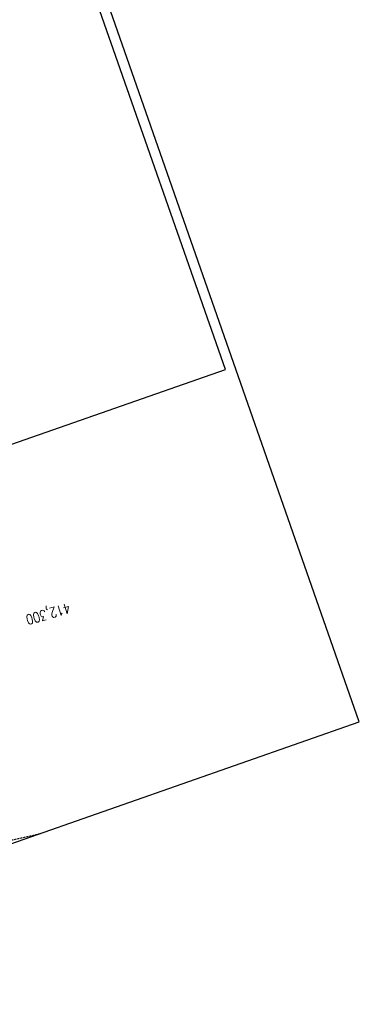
# Model space of a CAD drawing. Extents: x 232973 to 447511, y -373687 to 444035.
# Tile 8 of 40: x 447344 to 447511, y 442825 to 443308. Entities that reach past the tile are written whole.
import ezdxf

# ---------------------------------------------------------------- set-up
doc = ezdxf.new("R2010")
doc.units = 0
doc.header["$LTSCALE"] = 2
doc.header["$MEASUREMENT"] = 0
doc.linetypes.add('AUSGEZOGEN', pattern=[0])
doc.linetypes.add('GESTRICHELT', pattern=[0.75, 0.5, -0.25])
doc.layers.get('0').update_dxf_attribs({"linetype": 'AUSGEZOGEN'})
for name, color, linetype in [('HEKTOM', 250, 'GESTRICHELT'), ('Planeinteilung', 6, 'CONTINUOUS'), ('RAHMEN', 250, 'AUSGEZOGEN')]:
    doc.layers.add(name, color=color, linetype=linetype)
doc.styles.add('ROMANS', font='romans.shx', dxfattribs={"width": 0.8})

# ---------------------------------------------------------------- blocks, each defined once
blk = doc.blocks.new('1135420')
for p, q in [((1135, 420), (0, 420)), ((1135, 297), (1135, 420)), ((1135, 0), (1135, 297))]:
    blk.add_line(p, q)
at = {"layer": 'RAHMEN'}
for p, q in [((950, 415), (25, 415)), ((950, 5), (950, 415))]:
    blk.add_line(p, q, dxfattribs=at)

msp = doc.modelspace()

# ---------------------------------------------------------------- linework, layer by layer
at = {"layer": 'HEKTOM'}
msp.add_line((447309.66, 442898.5), (447354.28, 442908.73), dxfattribs=at)

# ---------------------------------------------------------------- block references
at = {"layer": 'Planeinteilung', "linetype": 'Continuous', "rotation": 289.2892292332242}
msp.add_blockref('1135420', (446739.88, 443896.21), dxfattribs=at)

# ---------------------------------------------------------------- texts
at = {"layer": 'HEKTOM', "style": 'ROMANS', "width": 0.8}
msp.add_text('412,300', height=5, rotation=195.7618, dxfattribs=at).set_placement((447368.41, 443022.02))

doc.saveas('drawing.dxf')
